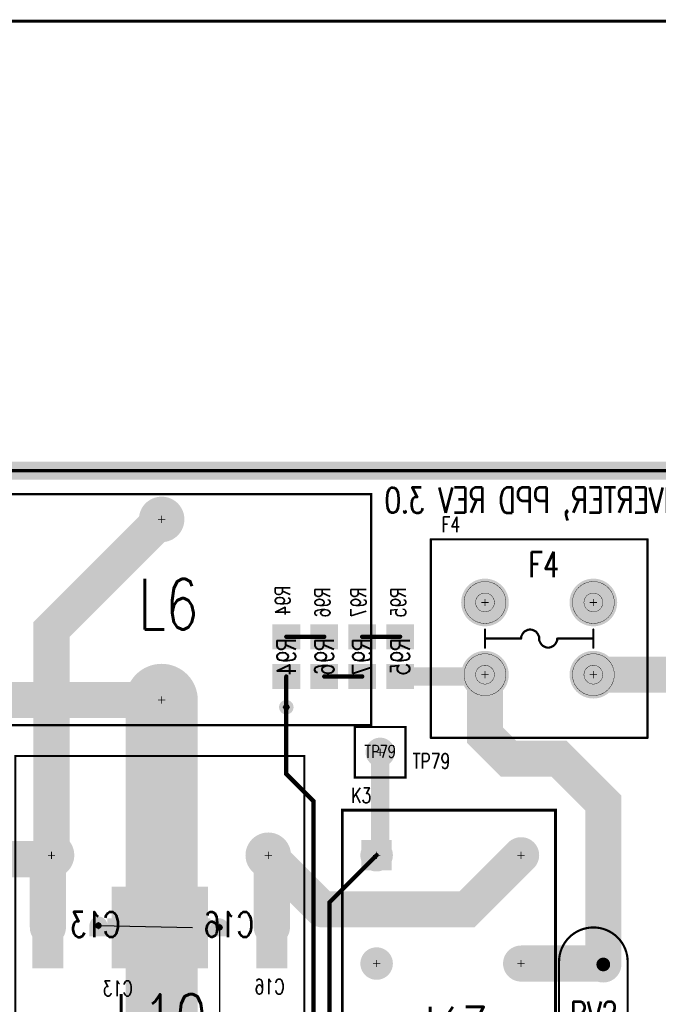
# Model space of a CAD drawing. Extents: x -7.2 to 18.3, y -5.6 to 10.9.
# Tile 109 of 112: x 7.8 to 9.6, y 6.3 to 9. Entities that reach past the tile are written whole.
import ezdxf
from ezdxf.enums import TextEntityAlignment as Align

# ---------------------------------------------------------------- set-up
doc = ezdxf.new("R2010")
doc.units = 0
for name, pattern in [('SIG_119', [2, 1, 1]), ('SIG_148', [2, 1, 1]), ('SIG_165', [2, 1, 1]), ('SIG_185', [2, 1, 1]), ('SIG_202', [2, 1, 1]), ('SIG_203', [2, 1, 1]), ('SIG_220', [2, 1, 1]), ('SIG_43', [2, 1, 1]), ('SIG_44', [2, 1, 1]), ('SIG_45', [2, 1, 1]), ('SIG_47', [2, 1, 1])]:
    doc.linetypes.add(name, pattern=pattern)
for name, color, linetype in [('2D_LINE_02', 112, 'CONTINUOUS'), ('2D_LINE_116', 255, 'CONTINUOUS'), ('BOARD_OUTLINE_00', 254, 'CONTINUOUS'), ('DRIL_NPLTE_THRU_01', 16, 'CONTINUOUS'), ('DRIL_NPLTE_THRU_03', 146, 'CONTINUOUS'), ('DRIL_NPLTE_THRU_04', 176, 'CONTINUOUS'), ('DRIL_PLTE_THRU_01', 16, 'CONTINUOUS'), ('DRIL_PLTE_THRU_03', 146, 'CONTINUOUS'), ('DRIL_PLTE_THRU_04', 176, 'CONTINUOUS'), ('DRIL_SYMBOL', 254, 'CONTINUOUS'), ('LINK_00', 2, 'CONTINUOUS'), ('PADS_BOT', 5, 'CONTINUOUS'), ('PADS_INNER', 1, 'CONTINUOUS'), ('PADS_TOP', 1, 'CONTINUOUS'), ('PADS_XR_131', 3, 'CONTINUOUS'), ('PADS_XR_132', 6, 'CONTINUOUS'), ('PADS_XR_133', 254, 'CONTINUOUS'), ('PART_NAME_123', 255, 'CONTINUOUS'), ('PART_NAME_124', 6, 'CONTINUOUS'), ('PART_NAME_129', 2, 'CONTINUOUS'), ('PART_NAME_130', 106, 'CONTINUOUS'), ('PART_TOP_2DLINE_123', 255, 'CONTINUOUS'), ('PART_TOP_2DLINE_129', 2, 'CONTINUOUS'), ('TEXT_04', 5, 'CONTINUOUS'), ('TRACE_01', 1, 'CONTINUOUS'), ('TRACE_03', 130, 'CONTINUOUS'), ('TRACE_04', 5, 'CONTINUOUS'), ('VIAPTS', 56, 'CONTINUOUS')]:
    doc.layers.add(name, color=color, linetype=linetype)
doc.styles.add('W0$001', font='simplex', dxfattribs={"width": 0.75})
doc.styles.add('W0$005', font='simplex', dxfattribs={"width": 0.75})
doc.styles.add('W0$006', font='simplex', dxfattribs={"width": 0.75})
doc.styles.add('W0$01', font='simplex', dxfattribs={"width": 0.75})

# ---------------------------------------------------------------- blocks, each defined once
blk = doc.blocks.new('BOARD_1')
at = {"layer": 'BOARD_OUTLINE_00', "const_width": 0.01}
blk.add_lwpolyline([(-2.0303, 2.4627), (9.0698, 2.4627), (9.0698, -5.5373), (-2.0303, -5.5373)], close=True, dxfattribs=at)
blk = doc.blocks.new('DRAWING_7')
at = {"layer": '2D_LINE_116', "const_width": 0.008}
blk.add_lwpolyline([(-6.1542, 0), (7.2, 0), (7.2, 12.6876), (-6.1542, 12.6876)], close=True, dxfattribs=at)
blk = doc.blocks.new('DRAWING_275')
at = {"layer": '2D_LINE_02', "const_width": 0.05}
blk.add_lwpolyline([(-2.0303, 2.4627), (9.0698, 2.4627), (9.0698, -5.5373), (-2.0303, -5.5373)], close=True, dxfattribs=at)
blk = doc.blocks.new('DRAWING_276')
at = {"layer": '2D_LINE_02', "const_width": 0.05}
blk.add_lwpolyline([(0.1, 0), (4.125, 0), (4.125, -2.71), (2.95, -2.71), (2.85, -2.61), (2.85, -2.25), (0.1, -2.25)], close=True, dxfattribs=at)
blk = doc.blocks.new('DRIL_HOLE_0')
blk.add_lwpolyline([(0, 0, 1), (0, 0, 1)], format="xyb", close=True)
blk = doc.blocks.new('PAD_88')
at = {"const_width": 0.08}
blk.add_lwpolyline([(-0.11, 0), (0.11, 0)], dxfattribs=at)
blk = doc.blocks.new('PAD_1')
blk.add_lwpolyline([(0, 0, 1), (0, 0, 1)], format="xyb", close=True)
blk = doc.blocks.new('PAD_89')
at = {"const_width": 0.086}
blk.add_lwpolyline([(-0.113, 0), (0.113, 0)], dxfattribs=at)
blk = doc.blocks.new('STK_BOT_53')
at = {"layer": 'DRIL_NPLTE_THRU_01'}
blk.add_blockref('DRIL_HOLE_0', (0, 0), dxfattribs=at)
at = {"layer": 'DRIL_NPLTE_THRU_03'}
blk.add_blockref('DRIL_HOLE_0', (0, 0), dxfattribs=at)
at = {"layer": 'DRIL_NPLTE_THRU_04'}
blk.add_blockref('DRIL_HOLE_0', (0, 0), dxfattribs=at)
at = {"layer": 'PADS_BOT', "rotation": 90}
blk.add_blockref('PAD_88', (0, 0), dxfattribs=at)
at = {"layer": 'PADS_INNER'}
blk.add_blockref('PAD_1', (0, 0), dxfattribs=at)
at = {"layer": 'PADS_TOP'}
blk.add_blockref('PAD_1', (0, 0), dxfattribs=at)
at = {"layer": 'PADS_XR_131', "rotation": 90}
blk.add_blockref('PAD_89', (0, 0), dxfattribs=at)
at = {"layer": 'PADS_XR_133', "rotation": 90}
blk.add_blockref('PAD_88', (0, 0), dxfattribs=at)
blk = doc.blocks.new('SYM_BOT_43')
for p in [(-0.11, 0), (0.11, 0)]:
    blk.add_blockref('STK_BOT_53', p)
blk = doc.blocks.new('PART_BOT_139')
blk.add_blockref('SYM_BOT_43', (0, 0))
at = {"layer": 'PART_NAME_124', "style": 'W0$006', "width": 0.75}
blk.add_text('C13', height=0.042, dxfattribs=at).set_placement((-0.1249, -0.19))
at = {"layer": 'PART_NAME_130', "style": 'W0$001', "width": 0.75}
blk.add_text('C13', height=0.07, dxfattribs=at).set_placement((-0.0899, -0.027))
blk = doc.blocks.new('PART_BOT_142')
blk.add_blockref('SYM_BOT_43', (0, 0))
at = {"layer": 'PART_NAME_124', "style": 'W0$006', "width": 0.75}
blk.add_text('C16', height=0.042, rotation=180, dxfattribs=at).set_placement((0.1449, 0.185))
at = {"layer": 'PART_NAME_130', "style": 'W0$001', "width": 0.75}
blk.add_text('C16', height=0.07, rotation=180, dxfattribs=at).set_placement((0.0598, 0.0269))
blk = doc.blocks.new('SMOOTH_0$001')
at = {"const_width": 0.0005}
blk.add_lwpolyline([(-0.00025, 0, 1), (0.00025, 0, 1)], format="xyb", close=True, dxfattribs=at)
blk = doc.blocks.new('SMOOTH_0$006')
at = {"const_width": 0.003}
blk.add_lwpolyline([(-0.0015, 0, 1), (0.0015, 0, 1)], format="xyb", close=True, dxfattribs=at)
blk = doc.blocks.new('PART_BODY_TOP_357')
at = {"layer": 'PART_TOP_2DLINE_123', "const_width": 0.006}
for points in [[(-0.15, 0.375), (0.45, 0.375)], [(-0.15, 0.375), (-0.15, -0.175)], [(0.45, 0.375), (0.45, -0.175)], [(0, 0.075), (0, 0.125)], [(0.102, 0.109), (0.1, 0.105)], [(0.104, 0.113), (0.102, 0.109)], [(0.107, 0.117), (0.104, 0.113)], [(0.11, 0.12), (0.107, 0.117)], [(0.114, 0.122), (0.11, 0.12)], [(0.118, 0.124), (0.114, 0.122)], [(0.123, 0.125), (0.118, 0.124)], [(0.127, 0.125), (0.123, 0.125)], [(0.132, 0.124), (0.127, 0.125)], [(0.136, 0.122), (0.132, 0.124)], [(0.14, 0.12), (0.136, 0.122)], [(0.143, 0.117), (0.14, 0.12)], [(0.146, 0.113), (0.143, 0.117)], [(0.148, 0.109), (0.146, 0.113)], [(0.15, 0.105), (0.148, 0.109)], [(0.3, 0.075), (0.3, 0.125)], [(0.1, 0.1), (0, 0.1)], [(0.1, 0.105), (0.1, 0.1)], [(0.15, 0.1), (0.15, 0.105)], [(0.15, 0.1), (0.15, 0.095)], [(0.15, 0.095), (0.152, 0.091)], [(0.152, 0.091), (0.154, 0.087)], [(0.154, 0.087), (0.157, 0.083)], [(0.157, 0.083), (0.16, 0.08)], [(0.16, 0.08), (0.164, 0.078)], [(0.186, 0.078), (0.19, 0.08)], [(0.19, 0.08), (0.193, 0.083)], [(0.193, 0.083), (0.196, 0.087)], [(0.196, 0.087), (0.198, 0.091)], [(0.198, 0.091), (0.2, 0.095)], [(0.2, 0.1), (0.3, 0.1)], [(0.2, 0.095), (0.2, 0.1)], [(0.164, 0.078), (0.168, 0.076)], [(0.168, 0.076), (0.173, 0.075)], [(0.173, 0.075), (0.177, 0.075)], [(0.177, 0.075), (0.182, 0.076)], [(0.182, 0.076), (0.186, 0.078)], [(-0.15, -0.175), (0.45, -0.175)]]:
    blk.add_lwpolyline(points, dxfattribs=at)
at = {"layer": 'PART_TOP_2DLINE_129', "const_width": 0.001}
for points in [[(-0.15, 0.375), (-0.15, -0.175)], [(-0.15, 0.375), (0.45, 0.375)], [(0.45, 0.375), (0.45, -0.175)], [(0, 0.075), (0, 0.125)], [(0.102, 0.109), (0.1, 0.105)], [(0.104, 0.113), (0.102, 0.109)], [(0.107, 0.117), (0.104, 0.113)], [(0.11, 0.12), (0.107, 0.117)], [(0.114, 0.122), (0.11, 0.12)], [(0.118, 0.124), (0.114, 0.122)], [(0.123, 0.125), (0.118, 0.124)], [(0.127, 0.125), (0.123, 0.125)], [(0.132, 0.124), (0.127, 0.125)], [(0.136, 0.122), (0.132, 0.124)], [(0.14, 0.12), (0.136, 0.122)], [(0.143, 0.117), (0.14, 0.12)], [(0.146, 0.113), (0.143, 0.117)], [(0.148, 0.109), (0.146, 0.113)], [(0.15, 0.105), (0.148, 0.109)], [(0.3, 0.075), (0.3, 0.125)], [(0.1, 0.1), (0, 0.1)], [(0.1, 0.105), (0.1, 0.1)], [(0.15, 0.1), (0.15, 0.105)], [(0.15, 0.1), (0.15, 0.095)], [(0.15, 0.095), (0.152, 0.091)], [(0.152, 0.091), (0.154, 0.087)], [(0.154, 0.087), (0.157, 0.083)], [(0.157, 0.083), (0.16, 0.08)], [(0.19, 0.08), (0.193, 0.083)], [(0.193, 0.083), (0.196, 0.087)], [(0.196, 0.087), (0.198, 0.091)], [(0.198, 0.091), (0.2, 0.095)], [(0.2, 0.095), (0.2, 0.1)], [(0.2, 0.1), (0.3, 0.1)], [(0.16, 0.08), (0.164, 0.078)], [(0.164, 0.078), (0.168, 0.076)], [(0.168, 0.076), (0.173, 0.075)], [(0.173, 0.075), (0.177, 0.075)], [(0.177, 0.075), (0.182, 0.076)], [(0.182, 0.076), (0.186, 0.078)], [(0.186, 0.078), (0.19, 0.08)], [(-0.15, -0.175), (0.45, -0.175)]]:
    blk.add_lwpolyline(points, dxfattribs=at)
for points in [[(-0.058, 0.2, 1), (0.058, 0.2, 1)], [(0.242, 0.2, 1), (0.358, 0.2, 1)], [(-0.026, 0.2, 1), (0.026, 0.2, 1)], [(0.274, 0.2, 1), (0.326, 0.2, 1)], [(-0.058, 0, 1), (0.058, 0, 1)], [(0.242, 0, 1), (0.358, 0, 1)], [(-0.026, 0, 1), (0.026, 0, 1)], [(0.274, 0, 1), (0.326, 0, 1)]]:
    blk.add_lwpolyline(points, format="xyb", close=True, dxfattribs=at)
at = {"layer": 'PART_TOP_2DLINE_123'}
for p in [(-0.15, 0.375), (-0.15, 0.375), (0.45, 0.375), (0.45, 0.375), (0, 0.125), (0.102, 0.109), (0.102, 0.109), (0.104, 0.113), (0.104, 0.113), (0.107, 0.117), (0.107, 0.117), (0.11, 0.12), (0.11, 0.12), (0.114, 0.122), (0.114, 0.122), (0.118, 0.124), (0.118, 0.124), (0.123, 0.125), (0.123, 0.125), (0.127, 0.125), (0.127, 0.125), (0.132, 0.124), (0.132, 0.124), (0.136, 0.122), (0.136, 0.122), (0.14, 0.12), (0.14, 0.12), (0.143, 0.117), (0.143, 0.117), (0.146, 0.113), (0.146, 0.113), (0.148, 0.109), (0.148, 0.109), (0.3, 0.125), (0, 0.1), (0.1, 0.105), (0.1, 0.105), (0.1, 0.1), (0.1, 0.1), (0.15, 0.105), (0.15, 0.105), (0.15, 0.1), (0.15, 0.1), (0.15, 0.095), (0.15, 0.095), (0.152, 0.091), (0.152, 0.091), (0.154, 0.087), (0.154, 0.087), (0.157, 0.083), (0.157, 0.083), (0.16, 0.08), (0.16, 0.08), (0.19, 0.08), (0.19, 0.08), (0.193, 0.083), (0.193, 0.083), (0.196, 0.087), (0.196, 0.087), (0.198, 0.091), (0.198, 0.091), (0.2, 0.1), (0.2, 0.1), (0.2, 0.095), (0.2, 0.095), (0.3, 0.1), (0, 0.075), (0.164, 0.078), (0.164, 0.078), (0.168, 0.076), (0.168, 0.076), (0.173, 0.075), (0.173, 0.075), (0.177, 0.075), (0.177, 0.075), (0.182, 0.076), (0.182, 0.076), (0.186, 0.078), (0.186, 0.078), (0.3, 0.075), (-0.15, -0.175), (-0.15, -0.175), (0.45, -0.175), (0.45, -0.175)]:
    blk.add_blockref('SMOOTH_0$006', p, dxfattribs=at)
at = {"layer": 'PART_TOP_2DLINE_129'}
for p in [(-0.15, 0.375), (-0.15, 0.375), (0.45, 0.375), (0.45, 0.375), (0, 0.125), (0.102, 0.109), (0.102, 0.109), (0.104, 0.113), (0.104, 0.113), (0.107, 0.117), (0.107, 0.117), (0.11, 0.12), (0.11, 0.12), (0.114, 0.122), (0.114, 0.122), (0.118, 0.124), (0.118, 0.124), (0.123, 0.125), (0.123, 0.125), (0.127, 0.125), (0.127, 0.125), (0.132, 0.124), (0.132, 0.124), (0.136, 0.122), (0.136, 0.122), (0.14, 0.12), (0.14, 0.12), (0.143, 0.117), (0.143, 0.117), (0.146, 0.113), (0.146, 0.113), (0.148, 0.109), (0.148, 0.109), (0.3, 0.125), (0, 0.1), (0.1, 0.105), (0.1, 0.105), (0.1, 0.1), (0.1, 0.1), (0.15, 0.105), (0.15, 0.105), (0.15, 0.1), (0.15, 0.1), (0.15, 0.095), (0.15, 0.095), (0.152, 0.091), (0.152, 0.091), (0.154, 0.087), (0.154, 0.087), (0.157, 0.083), (0.157, 0.083), (0.193, 0.083), (0.193, 0.083), (0.196, 0.087), (0.196, 0.087), (0.198, 0.091), (0.198, 0.091), (0.2, 0.1), (0.2, 0.1), (0.2, 0.095), (0.2, 0.095), (0.3, 0.1), (0, 0.075), (0.16, 0.08), (0.16, 0.08), (0.164, 0.078), (0.164, 0.078), (0.168, 0.076), (0.168, 0.076), (0.173, 0.075), (0.173, 0.075), (0.177, 0.075), (0.177, 0.075), (0.182, 0.076), (0.182, 0.076), (0.186, 0.078), (0.186, 0.078), (0.19, 0.08), (0.19, 0.08), (0.3, 0.075), (-0.15, -0.175), (-0.15, -0.175), (0.45, -0.175), (0.45, -0.175)]:
    blk.add_blockref('SMOOTH_0$001', p, dxfattribs=at)
blk = doc.blocks.new('DRIL_SYMBOL_0$052')
at = {"layer": 'DRIL_SYMBOL', "const_width": 0.002}
for points in [[(-0.01, 0), (0.01, 0)], [(0, -0.01), (0, 0.01)]]:
    blk.add_lwpolyline(points, dxfattribs=at)
blk = doc.blocks.new('DRIL_HOLE_0$052')
at = {"const_width": 0.026}
blk.add_lwpolyline([(-0.013, 0, 1), (0.013, 0, 1)], format="xyb", close=True, dxfattribs=at)
blk.add_blockref('DRIL_SYMBOL_0$052', (0, 0))
blk = doc.blocks.new('PAD_53')
at = {"const_width": 0.058}
blk.add_lwpolyline([(0, -0.029, 1), (0, 0.029, 1)], format="xyb", close=True, dxfattribs=at)
blk = doc.blocks.new('PAD_54')
at = {"const_width": 0.066}
blk.add_lwpolyline([(0, -0.033, 1), (0, 0.033, 1)], format="xyb", close=True, dxfattribs=at)
blk = doc.blocks.new('STK_TOP_35')
at = {"layer": 'DRIL_PLTE_THRU_01'}
blk.add_blockref('DRIL_HOLE_0$052', (0, 0), dxfattribs=at)
at = {"layer": 'DRIL_PLTE_THRU_03'}
blk.add_blockref('DRIL_HOLE_0$052', (0, 0), dxfattribs=at)
at = {"layer": 'DRIL_PLTE_THRU_04'}
blk.add_blockref('DRIL_HOLE_0$052', (0, 0), dxfattribs=at)
at = {"layer": 'PADS_BOT'}
blk.add_blockref('PAD_53', (0, 0), dxfattribs=at)
at = {"layer": 'PADS_INNER'}
blk.add_blockref('PAD_53', (0, 0), dxfattribs=at)
at = {"layer": 'PADS_TOP'}
blk.add_blockref('PAD_53', (0, 0), dxfattribs=at)
at = {"layer": 'PADS_XR_131'}
blk.add_blockref('PAD_54', (0, 0), dxfattribs=at)
at = {"layer": 'PADS_XR_132'}
blk.add_blockref('PAD_54', (0, 0), dxfattribs=at)
blk = doc.blocks.new('SYM_TOP_30')
for name, p in [('PART_BODY_TOP_357', (0, 0)), ('STK_TOP_35', (0, 0.2)), ('STK_TOP_35', (0.3, 0.2)), ('STK_TOP_35', (0, 0)), ('STK_TOP_35', (0.3, 0))]:
    blk.add_blockref(name, p)
blk = doc.blocks.new('PART_TOP_204')
blk.add_blockref('SYM_TOP_30', (0, 0))
at = {"layer": 'PART_NAME_123', "style": 'W0$006', "width": 0.75}
blk.add_text('F4', height=0.042, dxfattribs=at).set_placement((-0.1201, 0.3951))
at = {"layer": 'PART_NAME_129', "style": 'W0$001', "width": 0.75}
blk.add_text('F4', height=0.07, dxfattribs=at).set_placement((0.1199, 0.2701))
blk = doc.blocks.new('PART_BODY_TOP_378')
at = {"layer": 'PART_TOP_2DLINE_123', "const_width": 0.006}
blk.add_lwpolyline([(-0.58, 0.32), (-0.58, -0.32), (0.58, -0.32), (0.58, 0.32)], close=True, dxfattribs=at)
at = {"layer": 'PART_TOP_2DLINE_129', "const_width": 0.001}
blk.add_lwpolyline([(-0.58, 0.32), (-0.58, -0.32), (0.58, -0.32), (0.58, 0.32)], close=True, dxfattribs=at)
at = {"layer": 'PART_TOP_2DLINE_123'}
for p in [(-0.58, 0.32), (0.58, 0.32), (-0.58, -0.32), (0.58, -0.32)]:
    blk.add_blockref('SMOOTH_0$006', p, dxfattribs=at)
at = {"layer": 'PART_TOP_2DLINE_129'}
for p in [(-0.58, 0.32), (0.58, 0.32), (-0.58, -0.32), (0.58, -0.32)]:
    blk.add_blockref('SMOOTH_0$001', p, dxfattribs=at)
blk = doc.blocks.new('DRIL_SYMBOL_0$076')
at = {"layer": 'DRIL_SYMBOL', "const_width": 0.002}
for points in [[(-0.01, 0), (0.01, 0)], [(0, -0.01), (0, 0.01)]]:
    blk.add_lwpolyline(points, dxfattribs=at)
blk = doc.blocks.new('DRIL_HOLE_0$076')
at = {"const_width": 0.038}
blk.add_lwpolyline([(-0.019, 0, 1), (0.019, 0, 1)], format="xyb", close=True, dxfattribs=at)
blk.add_blockref('DRIL_SYMBOL_0$076', (0, 0))
blk = doc.blocks.new('PAD_104')
at = {"const_width": 0.06}
blk.add_lwpolyline([(0, -0.03, 1), (0, 0.03, 1)], format="xyb", close=True, dxfattribs=at)
blk = doc.blocks.new('PAD_105')
at = {"const_width": 0.063}
blk.add_lwpolyline([(0, -0.0315, 1), (0, 0.0315, 1)], format="xyb", close=True, dxfattribs=at)
blk = doc.blocks.new('STK_TOP_64')
at = {"layer": 'DRIL_PLTE_THRU_01'}
blk.add_blockref('DRIL_HOLE_0$076', (0, 0), dxfattribs=at)
at = {"layer": 'DRIL_PLTE_THRU_03'}
blk.add_blockref('DRIL_HOLE_0$076', (0, 0), dxfattribs=at)
at = {"layer": 'DRIL_PLTE_THRU_04'}
blk.add_blockref('DRIL_HOLE_0$076', (0, 0), dxfattribs=at)
at = {"layer": 'PADS_BOT'}
blk.add_blockref('PAD_104', (0, 0), dxfattribs=at)
at = {"layer": 'PADS_INNER'}
blk.add_blockref('PAD_104', (0, 0), dxfattribs=at)
at = {"layer": 'PADS_TOP'}
blk.add_blockref('PAD_104', (0, 0), dxfattribs=at)
at = {"layer": 'PADS_XR_131'}
blk.add_blockref('PAD_105', (0, 0), dxfattribs=at)
at = {"layer": 'PADS_XR_132'}
blk.add_blockref('PAD_105', (0, 0), dxfattribs=at)
blk = doc.blocks.new('SYM_TOP_51')
for name, p in [('PART_BODY_TOP_378', (0, 0)), ('STK_TOP_64', (0, 0.25)), ('STK_TOP_64', (0, -0.25))]:
    blk.add_blockref(name, p)
blk = doc.blocks.new('PART_TOP_215')
blk.add_blockref('SYM_TOP_51', (0, 0))
at = {"layer": 'PART_NAME_123', "style": 'W0$006', "width": 0.75}
blk.add_text('L6', height=0.042, rotation=180, dxfattribs=at).set_placement((0.655, -0.26))
at = {"layer": 'PART_NAME_129', "style": 'W0$001', "width": 0.75}
blk.add_text('L6', height=0.14, rotation=180, dxfattribs=at).set_placement((0.065, 0.055))
blk = doc.blocks.new('SMOOTH_0$0011')
at = {"const_width": 0.00055}
blk.add_lwpolyline([(-0.0003, 0, 1), (0.0003, 0, 1)], format="xyb", close=True, dxfattribs=at)
blk = doc.blocks.new('PART_BODY_TOP_381')
at = {"layer": 'PART_TOP_2DLINE_123', "const_width": 0.006}
for points in [[(-0.1542, 0.095, 1.004373), (-0.155, -0.095)], [(0.155, -0.095, 1), (0.155, 0.095)]]:
    blk.add_lwpolyline(points, format="xyb", dxfattribs=at)
for points in [[(0.155, 0.095), (-0.1541, 0.095)], [(0.155, -0.095), (-0.155, -0.095)]]:
    blk.add_lwpolyline(points, dxfattribs=at)
at = {"layer": 'PART_TOP_2DLINE_129', "const_width": 0.001}
for points in [[(-0.1542, 0.095, 1.004373), (-0.155, -0.095)], [(0.155, -0.095, 1), (0.155, 0.095)]]:
    blk.add_lwpolyline(points, format="xyb", dxfattribs=at)
at = {"layer": 'PART_TOP_2DLINE_129', "const_width": 0.0011}
for points in [[(0.155, 0.095), (-0.1541, 0.095)], [(0.155, -0.095), (-0.155, -0.095)]]:
    blk.add_lwpolyline(points, dxfattribs=at)
at = {"layer": 'PART_TOP_2DLINE_123'}
for p in [(-0.1542, 0.095), (-0.1541, 0.095), (0.155, 0.095), (0.155, 0.095), (-0.155, -0.095), (-0.155, -0.095), (0.155, -0.095), (0.155, -0.095)]:
    blk.add_blockref('SMOOTH_0$006', p, dxfattribs=at)
at = {"layer": 'PART_TOP_2DLINE_129'}
for name, p in [('SMOOTH_0$001', (-0.1542, 0.095)), ('SMOOTH_0$0011', (-0.1541, 0.095)), ('SMOOTH_0$0011', (0.155, 0.095)), ('SMOOTH_0$001', (0.155, 0.095)), ('SMOOTH_0$001', (-0.155, -0.095)), ('SMOOTH_0$0011', (-0.155, -0.095)), ('SMOOTH_0$0011', (0.155, -0.095)), ('SMOOTH_0$001', (0.155, -0.095))]:
    blk.add_blockref(name, p, dxfattribs=at)
blk = doc.blocks.new('DRIL_SYMBOL_0$038')
at = {"layer": 'DRIL_SYMBOL', "const_width": 0.002}
for points in [[(-0.01, 0), (0.01, 0)], [(0, -0.01), (0, 0.01)]]:
    blk.add_lwpolyline(points, dxfattribs=at)
blk = doc.blocks.new('DRIL_HOLE_0$038')
at = {"const_width": 0.019}
blk.add_lwpolyline([(-0.0095, 0, 1), (0.0095, 0, 1)], format="xyb", close=True, dxfattribs=at)
blk.add_blockref('DRIL_SYMBOL_0$038', (0, 0))
blk = doc.blocks.new('PAD_98')
at = {"const_width": 0.03}
blk.add_lwpolyline([(0, -0.015, 1), (0, 0.015, 1)], format="xyb", close=True, dxfattribs=at)
blk = doc.blocks.new('PAD_69')
at = {"const_width": 0.033}
blk.add_lwpolyline([(0, -0.0165, 1), (0, 0.0165, 1)], format="xyb", close=True, dxfattribs=at)
blk = doc.blocks.new('STK_TOP_67')
at = {"layer": 'DRIL_PLTE_THRU_01'}
blk.add_blockref('DRIL_HOLE_0$038', (0, 0), dxfattribs=at)
at = {"layer": 'DRIL_PLTE_THRU_03'}
blk.add_blockref('DRIL_HOLE_0$038', (0, 0), dxfattribs=at)
at = {"layer": 'DRIL_PLTE_THRU_04'}
blk.add_blockref('DRIL_HOLE_0$038', (0, 0), dxfattribs=at)
at = {"layer": 'PADS_BOT'}
blk.add_blockref('PAD_98', (0, 0), dxfattribs=at)
at = {"layer": 'PADS_INNER'}
blk.add_blockref('PAD_98', (0, 0), dxfattribs=at)
at = {"layer": 'PADS_TOP'}
blk.add_blockref('PAD_98', (0, 0), dxfattribs=at)
at = {"layer": 'PADS_XR_131'}
blk.add_blockref('PAD_69', (0, 0), dxfattribs=at)
at = {"layer": 'PADS_XR_132'}
blk.add_blockref('PAD_69', (0, 0), dxfattribs=at)
blk = doc.blocks.new('SYM_TOP_54')
for name, p in [('PART_BODY_TOP_381', (0, 0)), ('STK_TOP_67', (-0.1475, 0.0275)), ('STK_TOP_67', (0.1475, -0.0275))]:
    blk.add_blockref(name, p)
blk = doc.blocks.new('PART_TOP_226')
blk.add_blockref('SYM_TOP_54', (0, 0))
at = {"layer": 'PART_NAME_123', "style": 'W0$005', "width": 0.75}
blk.add_text('RV2', height=0.042, dxfattribs=at).set_placement((-0.3689, -0.0219))
at = {"layer": 'PART_NAME_129', "style": 'W0$001', "width": 0.75}
blk.add_text('RV2', height=0.07, rotation=270, dxfattribs=at).set_placement((-0.0249, 0.0651))
blk = doc.blocks.new('SMOOTH_0$008')
at = {"const_width": 0.004}
blk.add_lwpolyline([(-0.002, 0, 1), (0.002, 0, 1)], format="xyb", close=True, dxfattribs=at)
blk = doc.blocks.new('PART_BODY_TOP_384')
at = {"layer": 'PART_TOP_2DLINE_123', "const_width": 0.008}
blk.add_lwpolyline([(-0.125, -0.095), (-0.125, 0.495), (1.125, 0.495), (1.125, -0.095)], close=True, dxfattribs=at)
at = {"layer": 'PART_TOP_2DLINE_129', "const_width": 0.001}
blk.add_lwpolyline([(-0.125, -0.095), (-0.125, 0.495), (1.125, 0.495), (1.125, -0.095)], close=True, dxfattribs=at)
blk.add_lwpolyline([(-0.125, -0.095), (-0.125, 0.495), (1.125, 0.495), (1.125, -0.095)], close=True, dxfattribs=at)
at = {"layer": 'PART_TOP_2DLINE_123'}
for p in [(-0.125, 0.495), (1.125, 0.495), (-0.125, -0.095), (1.125, -0.095)]:
    blk.add_blockref('SMOOTH_0$008', p, dxfattribs=at)
at = {"layer": 'PART_TOP_2DLINE_129'}
for p in [(-0.125, 0.495), (-0.125, 0.495), (1.125, 0.495), (1.125, 0.495), (-0.125, -0.095), (-0.125, -0.095), (1.125, -0.095), (1.125, -0.095)]:
    blk.add_blockref('SMOOTH_0$001', p, dxfattribs=at)
blk = doc.blocks.new('DRIL_SYMBOL_0$06')
at = {"layer": 'DRIL_SYMBOL', "const_width": 0.002}
for points in [[(-0.01, 0), (0.01, 0)], [(0, -0.01), (0, 0.01)]]:
    blk.add_lwpolyline(points, dxfattribs=at)
blk = doc.blocks.new('DRIL_HOLE_0$06')
at = {"const_width": 0.03}
blk.add_lwpolyline([(-0.015, 0, 1), (0.015, 0, 1)], format="xyb", close=True, dxfattribs=at)
blk.add_blockref('DRIL_SYMBOL_0$06', (0, 0))
blk = doc.blocks.new('PAD_18')
at = {"const_width": 0.084}
blk.add_lwpolyline([(-0.042, 0), (0.042, 0)], dxfattribs=at)
blk = doc.blocks.new('PAD_61')
at = {"const_width": 0.045}
blk.add_lwpolyline([(0, -0.0225, 1), (0, 0.0225, 1)], format="xyb", close=True, dxfattribs=at)
blk = doc.blocks.new('PAD_19')
at = {"const_width": 0.042}
blk.add_lwpolyline([(0, -0.021, 1), (0, 0.021, 1)], format="xyb", close=True, dxfattribs=at)
blk = doc.blocks.new('STK_TOP_72')
at = {"layer": 'DRIL_PLTE_THRU_01'}
blk.add_blockref('DRIL_HOLE_0$06', (0, 0), dxfattribs=at)
at = {"layer": 'DRIL_PLTE_THRU_03'}
blk.add_blockref('DRIL_HOLE_0$06', (0, 0), dxfattribs=at)
at = {"layer": 'DRIL_PLTE_THRU_04'}
blk.add_blockref('DRIL_HOLE_0$06', (0, 0), dxfattribs=at)
at = {"layer": 'PADS_BOT'}
blk.add_blockref('PAD_18', (0, 0), dxfattribs=at)
at = {"layer": 'PADS_INNER'}
blk.add_blockref('PAD_18', (0, 0), dxfattribs=at)
at = {"layer": 'PADS_TOP'}
blk.add_blockref('PAD_18', (0, 0), dxfattribs=at)
at = {"layer": 'PADS_XR_131'}
blk.add_blockref('PAD_61', (0, 0), dxfattribs=at)
at = {"layer": 'PADS_XR_132'}
blk.add_blockref('PAD_19', (0, 0), dxfattribs=at)
blk = doc.blocks.new('STK_TOP_71')
at = {"layer": 'DRIL_PLTE_THRU_01'}
blk.add_blockref('DRIL_HOLE_0$06', (0, 0), dxfattribs=at)
at = {"layer": 'DRIL_PLTE_THRU_03'}
blk.add_blockref('DRIL_HOLE_0$06', (0, 0), dxfattribs=at)
at = {"layer": 'DRIL_PLTE_THRU_04'}
blk.add_blockref('DRIL_HOLE_0$06', (0, 0), dxfattribs=at)
at = {"layer": 'PADS_BOT'}
blk.add_blockref('PAD_19', (0, 0), dxfattribs=at)
at = {"layer": 'PADS_INNER'}
blk.add_blockref('PAD_19', (0, 0), dxfattribs=at)
at = {"layer": 'PADS_TOP'}
blk.add_blockref('PAD_19', (0, 0), dxfattribs=at)
at = {"layer": 'PADS_XR_131'}
blk.add_blockref('PAD_61', (0, 0), dxfattribs=at)
at = {"layer": 'PADS_XR_132'}
blk.add_blockref('PAD_19', (0, 0), dxfattribs=at)
blk = doc.blocks.new('SYM_TOP_57')
for name, p in [('PART_BODY_TOP_384', (0, 0)), ('STK_TOP_71', (0, 0.4)), ('STK_TOP_71', (0.3, 0.4)), ('STK_TOP_71', (0.7, 0.4)), ('STK_TOP_71', (1, 0.4)), ('STK_TOP_72', (0, 0)), ('STK_TOP_71', (0.3, 0)), ('STK_TOP_71', (0.7, 0)), ('STK_TOP_71', (1, 0))]:
    blk.add_blockref(name, p)
blk = doc.blocks.new('PART_TOP_273')
blk.add_blockref('SYM_TOP_57', (0, 0))
at = {"layer": 'PART_NAME_123', "style": 'W0$005', "width": 0.75}
blk.add_text('K3', height=0.042, rotation=90, dxfattribs=at).set_placement((-0.1451, -0.0701))
at = {"layer": 'PART_NAME_129', "style": 'W0$001', "width": 0.75}
blk.add_text('K3', height=0.14, rotation=90, dxfattribs=at).set_placement((0.5599, 0.1298))
blk = doc.blocks.new('PAD_86')
at = {"const_width": 0.063}
blk.add_lwpolyline([(-0.0355, 0), (0.0355, 0)], dxfattribs=at)
blk = doc.blocks.new('PAD_85')
at = {"const_width": 0.069}
blk.add_lwpolyline([(-0.0385, 0), (0.0385, 0)], dxfattribs=at)
blk = doc.blocks.new('PAD_87')
at = {"const_width": 0.063}
blk.add_lwpolyline([(-0.0345, 0), (0.0365, 0)], dxfattribs=at)
blk = doc.blocks.new('STK_BOT_52')
at = {"layer": 'DRIL_PLTE_THRU_01'}
blk.add_blockref('DRIL_HOLE_0', (0, 0), dxfattribs=at)
at = {"layer": 'DRIL_PLTE_THRU_03'}
blk.add_blockref('DRIL_HOLE_0', (0, 0), dxfattribs=at)
at = {"layer": 'DRIL_PLTE_THRU_04'}
blk.add_blockref('DRIL_HOLE_0', (0, 0), dxfattribs=at)
at = {"layer": 'PADS_BOT', "rotation": 90}
blk.add_blockref('PAD_87', (0, 0), dxfattribs=at)
at = {"layer": 'PADS_INNER'}
blk.add_blockref('PAD_1', (0, 0), dxfattribs=at)
at = {"layer": 'PADS_TOP'}
blk.add_blockref('PAD_1', (0, 0), dxfattribs=at)
at = {"layer": 'PADS_XR_131', "rotation": 90}
blk.add_blockref('PAD_85', (0, 0), dxfattribs=at)
at = {"layer": 'PADS_XR_133', "rotation": 90}
blk.add_blockref('PAD_86', (0, 0), dxfattribs=at)
blk = doc.blocks.new('SYM_BOT_58')
for p in [(-0.055, 0), (0.055, 0)]:
    blk.add_blockref('STK_BOT_52', p)
blk = doc.blocks.new('PART_BOT_365')
blk.add_blockref('SYM_BOT_58', (0, 0))
at = {"layer": 'PART_NAME_124', "style": 'W0$006', "width": 0.75}
blk.add_text('R94', height=0.042, dxfattribs=at).set_placement((-0.155, 0.01), align=Align.MIDDLE_CENTER)
at = {"layer": 'PART_NAME_130', "style": 'W0$001', "width": 0.75}
blk.add_text('R94', height=0.0525, dxfattribs=at).set_placement((0, 0.0003), align=Align.MIDDLE_CENTER)
blk = doc.blocks.new('PART_BOT_366')
blk.add_blockref('SYM_BOT_58', (0, 0))
at = {"layer": 'PART_NAME_124', "style": 'W0$006', "width": 0.75}
blk.add_text('R95', height=0.042, rotation=180, dxfattribs=at).set_placement((0.15, -0.005), align=Align.MIDDLE_CENTER)
at = {"layer": 'PART_NAME_130', "style": 'W0$001', "width": 0.75}
blk.add_text('R95', height=0.0525, rotation=180, dxfattribs=at).set_placement((0, 0.0003), align=Align.MIDDLE_CENTER)
blk = doc.blocks.new('PART_BOT_367')
blk.add_blockref('SYM_BOT_58', (0, 0))
at = {"layer": 'PART_NAME_124', "style": 'W0$006', "width": 0.75}
blk.add_text('R96', height=0.042, rotation=180, dxfattribs=at).set_placement((0.15, -0.005), align=Align.MIDDLE_CENTER)
at = {"layer": 'PART_NAME_130', "style": 'W0$001', "width": 0.75}
blk.add_text('R96', height=0.0525, rotation=180, dxfattribs=at).set_placement((0, 0.0003), align=Align.MIDDLE_CENTER)
blk = doc.blocks.new('PART_BOT_368')
blk.add_blockref('SYM_BOT_58', (0, 0))
at = {"layer": 'PART_NAME_124', "style": 'W0$006', "width": 0.75}
blk.add_text('R97', height=0.042, dxfattribs=at).set_placement((-0.15, 0.01), align=Align.MIDDLE_CENTER)
at = {"layer": 'PART_NAME_130', "style": 'W0$001', "width": 0.75}
blk.add_text('R97', height=0.0525, dxfattribs=at).set_placement((0, 0.0003), align=Align.MIDDLE_CENTER)
blk = doc.blocks.new('PART_BODY_TOP_358')
at = {"layer": 'PART_TOP_2DLINE_123', "const_width": 0.006}
blk.add_lwpolyline([(-0.07, -0.07), (-0.07, 0.07), (0.07, 0.07), (0.07, -0.07)], close=True, dxfattribs=at)
at = {"layer": 'PART_TOP_2DLINE_129', "const_width": 0.001}
blk.add_lwpolyline([(-0.07, -0.07), (-0.07, 0.07), (0.07, 0.07), (0.07, -0.07)], close=True, dxfattribs=at)
at = {"layer": 'PART_TOP_2DLINE_123'}
for p in [(-0.07, 0.07), (0.07, 0.07), (-0.07, -0.07), (0.07, -0.07)]:
    blk.add_blockref('SMOOTH_0$006', p, dxfattribs=at)
at = {"layer": 'PART_TOP_2DLINE_129'}
for p in [(-0.07, 0.07), (0.07, 0.07), (-0.07, -0.07), (0.07, -0.07)]:
    blk.add_blockref('SMOOTH_0$001', p, dxfattribs=at)
blk = doc.blocks.new('DRIL_SYMBOL_0$04')
at = {"layer": 'DRIL_SYMBOL', "const_width": 0.002}
for points in [[(-0.01, 0), (0.01, 0)], [(0, -0.01), (0, 0.01)]]:
    blk.add_lwpolyline(points, dxfattribs=at)
blk = doc.blocks.new('DRIL_HOLE_0$04')
at = {"const_width": 0.02}
blk.add_lwpolyline([(-0.01, 0, 1), (0.01, 0, 1)], format="xyb", close=True, dxfattribs=at)
blk.add_blockref('DRIL_SYMBOL_0$04', (0, 0))
blk = doc.blocks.new('PAD_55')
at = {"const_width": 0.0375}
blk.add_lwpolyline([(0, -0.01875, 1), (0, 0.01875, 1)], format="xyb", close=True, dxfattribs=at)
blk = doc.blocks.new('PAD_58')
at = {"const_width": 0.0405}
blk.add_lwpolyline([(0, -0.02025, 1), (0, 0.02025, 1)], format="xyb", close=True, dxfattribs=at)
blk = doc.blocks.new('STK_TOP_36')
at = {"layer": 'DRIL_PLTE_THRU_01'}
blk.add_blockref('DRIL_HOLE_0$04', (0, 0), dxfattribs=at)
at = {"layer": 'DRIL_PLTE_THRU_03'}
blk.add_blockref('DRIL_HOLE_0$04', (0, 0), dxfattribs=at)
at = {"layer": 'DRIL_PLTE_THRU_04'}
blk.add_blockref('DRIL_HOLE_0$04', (0, 0), dxfattribs=at)
at = {"layer": 'PADS_BOT'}
blk.add_blockref('PAD_55', (0, 0), dxfattribs=at)
at = {"layer": 'PADS_INNER'}
blk.add_blockref('PAD_55', (0, 0), dxfattribs=at)
at = {"layer": 'PADS_TOP'}
blk.add_blockref('PAD_55', (0, 0), dxfattribs=at)
at = {"layer": 'PADS_XR_131'}
blk.add_blockref('PAD_58', (0, 0), dxfattribs=at)
at = {"layer": 'PADS_XR_132'}
blk.add_blockref('PAD_58', (0, 0), dxfattribs=at)
blk = doc.blocks.new('SYM_TOP_31')
for name in ['PART_BODY_TOP_358', 'STK_TOP_36']:
    blk.add_blockref(name, (0, 0))
blk = doc.blocks.new('PART_TOP_383')
blk.add_blockref('SYM_TOP_31', (0, 0))
at = {"layer": 'PART_NAME_123', "style": 'W0$006', "width": 0.75}
blk.add_text('TP79', height=0.042, dxfattribs=at).set_placement((0.09, -0.0451))
at = {"layer": 'PART_NAME_129', "style": 'W0$001', "width": 0.75}
blk.add_text('TP79', height=0.035, dxfattribs=at).set_placement((0, -0.015), align=Align.CENTER)
blk = doc.blocks.new('PART_BODY_TOP_418')
at = {"layer": 'PART_TOP_2DLINE_123', "const_width": 0.006}
blk.add_lwpolyline([(-0.725, 0.4), (0.725, 0.4), (0.725, -0.4), (-0.725, -0.4)], close=True, dxfattribs=at)
at = {"layer": 'PART_TOP_2DLINE_129', "const_width": 0.001}
blk.add_lwpolyline([(-0.725, 0.4), (0.725, 0.4), (0.725, -0.4), (-0.725, -0.4)], close=True, dxfattribs=at)
at = {"layer": 'PART_TOP_2DLINE_123'}
for p in [(-0.725, 0.4), (0.725, 0.4), (-0.725, -0.4), (0.725, -0.4)]:
    blk.add_blockref('SMOOTH_0$006', p, dxfattribs=at)
at = {"layer": 'PART_TOP_2DLINE_129'}
for p in [(-0.725, 0.4), (0.725, 0.4), (-0.725, -0.4), (0.725, -0.4)]:
    blk.add_blockref('SMOOTH_0$001', p, dxfattribs=at)
blk = doc.blocks.new('SYM_TOP_91')
for name, p in [('PART_BODY_TOP_418', (0, 0)), ('STK_TOP_64', (-0.45, 0.3)), ('STK_TOP_64', (0.45, 0.3)), ('STK_TOP_64', (-0.45, -0.3)), ('STK_TOP_64', (0.45, -0.3))]:
    blk.add_blockref(name, p)
blk = doc.blocks.new('PART_TOP_532')
blk.add_blockref('SYM_TOP_91', (0, 0))
at = {"layer": 'PART_NAME_123', "style": 'W0$005', "width": 0.75}
blk.add_text('L10', height=0.042, rotation=90, dxfattribs=at).set_placement((-0.6851, -0.5101))
at = {"layer": 'PART_NAME_129', "style": 'W0$001', "width": 0.75}
blk.add_text('L10', height=0.14, rotation=90, dxfattribs=at).set_placement((0.0749, -0.1252))
blk = doc.blocks.new('SMOOTH_0$012')
at = {"const_width": 0.006}
blk.add_lwpolyline([(-0.003, 0, 1), (0.003, 0, 1)], format="xyb", close=True, dxfattribs=at)
blk = doc.blocks.new('SMOOTH_0$1')
at = {"const_width": 0.05}
blk.add_lwpolyline([(-0.025, 0, 1), (0.025, 0, 1)], format="xyb", close=True, dxfattribs=at)
blk = doc.blocks.new('SMOOTH_0$05')
at = {"const_width": 0.025}
blk.add_lwpolyline([(-0.0125, 0, 1), (0.0125, 0, 1)], format="xyb", close=True, dxfattribs=at)
blk = doc.blocks.new('SMOOTH_0$2')
at = {"const_width": 0.1}
blk.add_lwpolyline([(-0.05, 0, 1), (0.05, 0, 1)], format="xyb", close=True, dxfattribs=at)
blk = doc.blocks.new('DRIL_SYMBOL_0$018')
at = {"layer": 'DRIL_SYMBOL', "const_width": 0.002}
for points in [[(-0.01, 0), (0.01, 0)], [(0, -0.01), (0, 0.01)]]:
    blk.add_lwpolyline(points, dxfattribs=at)
blk = doc.blocks.new('DRIL_HOLE_0$018')
at = {"const_width": 0.009}
blk.add_lwpolyline([(-0.0045, 0, 1), (0.0045, 0, 1)], format="xyb", close=True, dxfattribs=at)
blk.add_blockref('DRIL_SYMBOL_0$018', (0, 0))
blk = doc.blocks.new('PAD_138')
at = {"const_width": 0.02}
blk.add_lwpolyline([(0, -0.01, 1), (0, 0.01, 1)], format="xyb", close=True, dxfattribs=at)
blk = doc.blocks.new('STK_TOP_4')
at = {"layer": 'DRIL_PLTE_THRU_01'}
blk.add_blockref('DRIL_HOLE_0$018', (0, 0), dxfattribs=at)
at = {"layer": 'DRIL_PLTE_THRU_03'}
blk.add_blockref('DRIL_HOLE_0$018', (0, 0), dxfattribs=at)
at = {"layer": 'DRIL_PLTE_THRU_04'}
blk.add_blockref('DRIL_HOLE_0$018', (0, 0), dxfattribs=at)
at = {"layer": 'PADS_BOT'}
blk.add_blockref('PAD_138', (0, 0), dxfattribs=at)
at = {"layer": 'PADS_INNER'}
blk.add_blockref('PAD_138', (0, 0), dxfattribs=at)
at = {"layer": 'PADS_TOP'}
blk.add_blockref('PAD_138', (0, 0), dxfattribs=at)
blk = doc.blocks.new('SYM_TOP_2')
blk.add_blockref('STK_TOP_4', (0, 0))

msp = doc.modelspace()

# ---------------------------------------------------------------- linework, layer by layer
at = {"layer": 'LINK_00', "linetype": 'SIG_165'}
for p, q in [((8.0601, 6.54), (8.3202, 6.5349)), ((8.3951, 6.535), (8.395, 6.025))]:
    msp.add_line(p, q, dxfattribs=at)
at = {"layer": 'TRACE_01', "linetype": 'SIG_148', "const_width": 0.1}
for points in [[(7.9302, 6.7349), (7.9302, 7.3601), (8.2351, 7.665)], [(7.58, 6.5353), (7.7687, 6.724), (7.9193, 6.724), (7.9302, 6.7349)]]:
    msp.add_lwpolyline(points, dxfattribs=at)
at = {"layer": 'TRACE_01', "linetype": 'SIG_220'}
for points, const_width in [([(9.4577, 6.4324), (9.4577, 6.8799), (9.3352, 7.0024), (9.1952, 7.0024), (9.1302, 7.0674), (9.1302, 7.2349)], 0.1), ([(9.2302, 6.4349), (9.4552, 6.4349)], 0.1), ([(9.4577, 6.4324), (9.4552, 6.4349)], 0.05)]:
    msp.add_lwpolyline(points, dxfattribs=dict(at, const_width=const_width))
at = {"layer": 'TRACE_01', "linetype": 'SIG_185', "const_width": 0.1}
msp.add_lwpolyline([(9.4302, 7.2349), (9.712, 7.2349)], dxfattribs=at)
at = {"layer": 'TRACE_01', "linetype": 'SIG_203', "const_width": 0.2}
msp.add_lwpolyline([(9.0802, 3.65), (8.83, 3.65), (8.3002, 4.1798), (8.3002, 5.6849), (8.2351, 5.75), (8.2351, 7.165)], dxfattribs=at)
at = {"layer": 'TRACE_01', "linetype": 'SIG_119', "const_width": 0.1}
for points in [[(8.6802, 6.5849), (8.5302, 6.7349)], [(8.6802, 6.5849), (9.0802, 6.5849), (9.2302, 6.7349)]]:
    msp.add_lwpolyline(points, dxfattribs=at)
at = {"layer": 'TRACE_03', "linetype": 'SIG_47', "const_width": 0.012}
msp.add_lwpolyline([(6.9702, 2.8499), (7.05, 2.8499), (7.8602, 3.6601), (7.8602, 4.0799), (8.5352, 4.7549), (8.5352, 5.6299), (8.6552, 5.7499), (8.6552, 6.8849), (8.5802, 6.9599), (8.5802, 7.1449)], dxfattribs=at)
at = {"layer": 'TRACE_03', "linetype": 'SIG_202', "const_width": 0.012}
msp.add_lwpolyline([(8.6352, 5.4199), (8.6352, 5.6649), (8.7002, 5.7299), (8.7002, 6.6049), (8.8302, 6.7349)], dxfattribs=at)
at = {"layer": 'TRACE_04', "linetype": 'SIG_45', "const_width": 0.012}
msp.add_lwpolyline([(8.5802, 7.3399), (8.6852, 7.3399)], dxfattribs=at)
at = {"layer": 'TRACE_04', "linetype": 'SIG_43', "const_width": 0.012}
msp.add_lwpolyline([(8.7902, 7.3399), (8.8952, 7.3399)], dxfattribs=at)
at = {"layer": 'TRACE_04', "linetype": 'SIG_220', "const_width": 0.05}
msp.add_lwpolyline([(8.8952, 7.2299), (9.1152, 7.2299), (9.1202, 7.2349), (9.1302, 7.2349)], dxfattribs=at)
at = {"layer": 'TRACE_04', "linetype": 'SIG_47', "const_width": 0.012}
msp.add_lwpolyline([(8.5802, 7.1449), (8.5802, 7.2299)], dxfattribs=at)
at = {"layer": 'TRACE_04', "linetype": 'SIG_44', "const_width": 0.012}
msp.add_lwpolyline([(8.6852, 7.2299), (8.7902, 7.2299)], dxfattribs=at)
at = {"layer": 'TRACE_04', "linetype": 'SIG_203', "const_width": 0.1}
msp.add_lwpolyline([(7.115, 6.5353), (7.1152, 7.01), (7.2702, 7.165), (8.2351, 7.165)], dxfattribs=at)
at = {"layer": 'TRACE_04', "linetype": 'SIG_202', "const_width": 0.05}
msp.add_lwpolyline([(8.8302, 6.7349), (8.8401, 6.7349), (8.8401, 7.02)], dxfattribs=at)
at = {"layer": 'TRACE_04', "linetype": 'SIG_148', "const_width": 0.1}
msp.add_lwpolyline([(7.9202, 6.5349), (7.9202, 6.7249), (7.9302, 6.7349)], dxfattribs=at)
at = {"layer": 'TRACE_04', "linetype": 'SIG_119', "const_width": 0.1}
msp.add_lwpolyline([(8.5302, 6.7349), (8.5402, 6.7249), (8.5402, 6.5349)], dxfattribs=at)
at = {"layer": 'TRACE_04', "linetype": 'SIG_165', "const_width": 0.05}
for points in [[(8.0601, 6.54), (8.0601, 6.5349), (8.1402, 6.5349)], [(8.3202, 6.5349), (8.3951, 6.5349), (8.3951, 6.535)]]:
    msp.add_lwpolyline(points, dxfattribs=at)

# ---------------------------------------------------------------- block references
for name, p in [('DRAWING_7', (4.6143, -3.6427)), ('DRAWING_275', (1.8304, 5.3372)), ('BOARD_1', (1.8304, 5.3372)), ('DRAWING_276', (6.7752, 7.7999)), ('PART_TOP_204', (9.1302, 7.2349)), ('PART_TOP_383', (8.8401, 7.02))]:
    msp.add_blockref(name, p)
for name, p, rotation in [('PART_TOP_215', (8.2351, 7.415), 180), ('PART_TOP_532', (8.2302, 6.2849), 270), ('PART_TOP_273', (8.8302, 6.7349), 270), ('PART_TOP_226', (9.4302, 6.2849), 90)]:
    msp.add_blockref(name, p, dxfattribs=dict(rotation=rotation))
at = {"xscale": -1}
for name, p, rotation in [('PART_BOT_365', (8.5802, 7.2849), -270), ('PART_BOT_367', (8.6852, 7.2849), -90), ('PART_BOT_368', (8.7902, 7.2849), -270), ('PART_BOT_366', (8.8952, 7.2849), -90), ('PART_BOT_142', (8.4302, 6.5349), -180)]:
    msp.add_blockref(name, p, dxfattribs=dict(at, rotation=rotation))
msp.add_blockref('PART_BOT_139', (8.0302, 6.5349), dxfattribs=at)
at = {"layer": 'TRACE_01'}
for name, p in [('SMOOTH_0$1', (8.2351, 7.665)), ('SMOOTH_0$1', (7.9302, 7.3601)), ('SMOOTH_0$1', (9.1302, 7.2349)), ('SMOOTH_0$1', (9.4302, 7.2349)), ('SMOOTH_0$2', (8.2351, 7.165)), ('SMOOTH_0$1', (9.1302, 7.0674)), ('SMOOTH_0$1', (9.1952, 7.0024)), ('SMOOTH_0$1', (9.3352, 7.0024)), ('SMOOTH_0$1', (9.4577, 6.8799)), ('SMOOTH_0$1', (7.9193, 6.724)), ('SMOOTH_0$1', (7.9302, 6.7349)), ('SMOOTH_0$1', (7.9302, 6.7349)), ('SMOOTH_0$1', (8.5302, 6.7349)), ('SMOOTH_0$1', (9.2302, 6.7349)), ('SMOOTH_0$1', (8.6802, 6.5849)), ('SMOOTH_0$1', (8.6802, 6.5849)), ('SMOOTH_0$1', (9.0802, 6.5849)), ('SMOOTH_0$1', (9.2302, 6.4349)), ('SMOOTH_0$1', (9.4552, 6.4349)), ('SMOOTH_0$1', (9.4577, 6.4324)), ('SMOOTH_0$05', (9.4552, 6.4349)), ('SMOOTH_0$05', (9.4577, 6.4324))]:
    msp.add_blockref(name, p, dxfattribs=at)
at = {"layer": 'TRACE_03'}
for p in [(8.5802, 7.1449), (8.5802, 6.9599), (8.6552, 6.8849), (8.8302, 6.7349), (8.7002, 6.6049)]:
    msp.add_blockref('SMOOTH_0$012', p, dxfattribs=at)
at = {"layer": 'TRACE_04'}
for name, p in [('SMOOTH_0$012', (8.5802, 7.3399)), ('SMOOTH_0$012', (8.6852, 7.3399)), ('SMOOTH_0$012', (8.7902, 7.3399)), ('SMOOTH_0$012', (8.8952, 7.3399)), ('SMOOTH_0$05', (8.8952, 7.2299)), ('SMOOTH_0$05', (9.1152, 7.2299)), ('SMOOTH_0$05', (9.1202, 7.2349)), ('SMOOTH_0$05', (9.1302, 7.2349)), ('SMOOTH_0$012', (8.5802, 7.2299)), ('SMOOTH_0$012', (8.6852, 7.2299)), ('SMOOTH_0$012', (8.7902, 7.2299)), ('SMOOTH_0$1', (8.2351, 7.165)), ('SMOOTH_0$012', (8.5802, 7.1449)), ('SMOOTH_0$05', (8.8401, 7.02)), ('SMOOTH_0$1', (7.9202, 6.7249)), ('SMOOTH_0$1', (7.9302, 6.7349)), ('SMOOTH_0$1', (8.5302, 6.7349)), ('SMOOTH_0$1', (8.5402, 6.7249)), ('SMOOTH_0$05', (8.8302, 6.7349)), ('SMOOTH_0$05', (8.8401, 6.7349)), ('SMOOTH_0$1', (7.9202, 6.5349)), ('SMOOTH_0$1', (8.5402, 6.5349)), ('SMOOTH_0$05', (8.0601, 6.54)), ('SMOOTH_0$05', (8.0601, 6.5349)), ('SMOOTH_0$05', (8.1402, 6.5349)), ('SMOOTH_0$05', (8.3202, 6.5349)), ('SMOOTH_0$05', (8.3951, 6.535)), ('SMOOTH_0$05', (8.3951, 6.5349))]:
    msp.add_blockref(name, p, dxfattribs=at)
at = {"layer": 'VIAPTS', "linetype": 'SIG_47'}
msp.add_blockref('SYM_TOP_2', (8.5802, 7.1449), dxfattribs=at)
at = {"layer": 'VIAPTS', "linetype": 'SIG_165'}
for p in [(8.0601, 6.54), (8.3951, 6.535)]:
    msp.add_blockref('SYM_TOP_2', p, dxfattribs=at)

# ---------------------------------------------------------------- texts
at = {"layer": 'TEXT_04', "style": 'W0$01', "text_generation_flag": 2, "width": 0.75}
msp.add_text('C2000, SOLAR MICRO INVERTER, PPD REV 3.0', height=0.07, dxfattribs=at).set_placement((10.486, 7.683))

doc.saveas('drawing.dxf')
